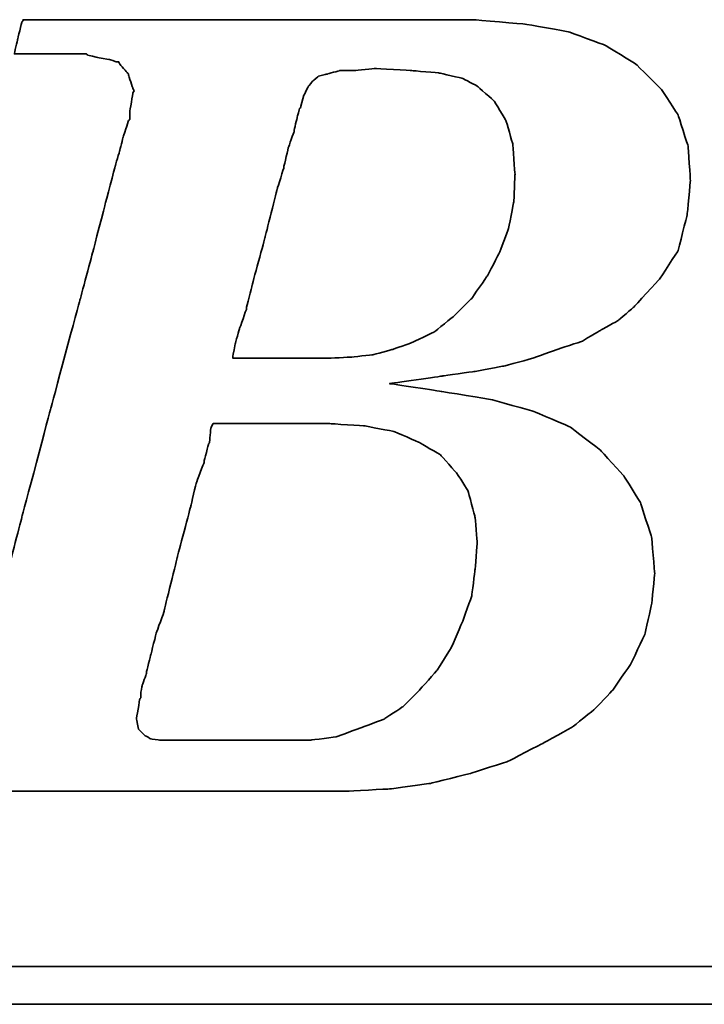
# Model space of a CAD drawing. Header units: millimetres. Extents: x 23 to 524, y 152 to 321.
# Tile 35 of 57: x 387.67 to 393.15, y 194.89 to 202.77. Entities that reach past the tile are written whole.
import ezdxf

# ---------------------------------------------------------------- set-up
doc = ezdxf.new("R2010")
doc.units = ezdxf.units.MM
doc.header["$LTSCALE"] = 0.15
doc.layers.add('DIM', color=4, linetype='CONTINUOUS')
doc.layers.add('layer 1', color=7, linetype='CONTINUOUS')

# ---------------------------------------------------------------- blocks, each defined once
blk = doc.blocks.new('TBI MOTION logo(完整正式版)')
at = {"layer": 'layer 1', "color": 22, "lineweight": 35}
for points, knots in [([(-64.65375, -6.86375), (-64.65375, -6.86375), (-64.84375, -7.29625), (-64.84375, -7.29625), (-64.84375, -7.29625), (-64.84375, -7.29625), (-64.86875, -7.34375), (-64.86875, -7.34375), (-64.86875, -7.34375), (-64.86875, -7.34375), (-64.86875, -7.36875), (-64.86875, -7.36875), (-64.86875, -7.36875), (-64.86875, -7.36875), (-65.15375, -7.65375), (-65.15375, -7.65375), (-65.15375, -7.65375), (-65.15375, -7.65375), (-65.17875, -7.65375), (-65.17875, -7.65375), (-65.17875, -7.65375), (-65.17875, -7.65375), (-65.20375, -7.67875), (-65.20375, -7.67875), (-65.20375, -7.67875), (-65.20375, -7.67875), (-65.58875, -7.87125), (-65.58875, -7.87125), (-65.58875, -7.87125), (-65.58875, -7.87125), (-65.63375, -7.87125), (-65.63375, -7.87125), (-65.63375, -7.87125), (-65.63375, -7.87125), (-65.65875, -7.89375), (-65.65875, -7.89375), (-65.65875, -7.89375), (-65.65875, -7.89375), (-66.09375, -7.94375), (-66.09375, -7.94375), (-66.09375, -7.94375), (-66.09375, -7.94375), (-66.11375, -7.94375), (-66.11375, -7.94375), (-66.11375, -7.94375), (-66.11375, -7.94375), (-66.16375, -7.94375), (-66.16375, -7.94375), (-66.16375, -7.94375), (-66.16375, -7.94375), (-66.30875, -7.94375), (-66.30875, -7.94375), (-66.30875, -7.94375), (-66.30875, -7.94375), (-66.69375, -7.94375), (-66.69375, -7.94375), (-66.69375, -7.94375), (-66.69375, -7.94375), (-67.07375, -7.94375), (-67.07375, -7.94375), (-67.07375, -7.94375), (-67.07375, -7.94375), (-67.12375, -7.94375), (-67.12375, -7.94375), (-67.12375, -7.94375), (-67.12375, -7.94375), (-67.12375, -7.96625), (-67.12375, -7.96625), (-67.12375, -7.96625), (-67.12375, -7.96625), (-67.14875, -7.99125), (-67.14875, -7.99125), (-67.14875, -7.99125), (-67.14875, -7.99125), (-67.24375, -8.34875), (-67.24375, -8.34875), (-67.24375, -8.34875), (-67.24375, -8.34875), (-67.31375, -8.68625), (-67.31375, -8.68625), (-67.31375, -8.68625), (-67.31375, -8.68625), (-67.26875, -8.68625), (-67.26875, -8.68625), (-67.26875, -8.68625), (-67.26875, -8.68625), (-67.07375, -8.68625), (-67.07375, -8.68625), (-67.07375, -8.68625), (-67.07375, -8.68625), (-66.54875, -8.68625), (-66.54875, -8.68625), (-66.54875, -8.68625), (-66.54875, -8.68625), (-65.82625, -8.68625), (-65.82625, -8.68625), (-65.82625, -8.68625), (-65.82625, -8.68625), (-65.01375, -8.68625), (-65.01375, -8.68625), (-65.01375, -8.68625), (-65.01375, -8.68625), (-64.05375, -8.68625), (-64.05375, -8.68625), (-64.05375, -8.68625), (-64.05375, -8.68625), (-62.08375, -8.68625), (-62.08375, -8.68625), (-62.08375, -8.68625), (-62.08375, -8.68625), (-60.06875, -8.68625), (-60.06875, -8.68625), (-60.06875, -8.68625), (-60.06875, -8.68625), (-59.10875, -8.68625), (-59.10875, -8.68625), (-59.10875, -8.68625), (-59.10875, -8.68625), (-58.29375, -8.68625), (-58.29375, -8.68625), (-58.29375, -8.68625), (-58.29375, -8.68625), (-57.57375, -8.68625), (-57.57375, -8.68625), (-57.57375, -8.68625), (-57.57375, -8.68625), (-57.04875, -8.68625), (-57.04875, -8.68625), (-57.04875, -8.68625), (-57.04875, -8.68625), (-56.85375, -8.68625), (-56.85375, -8.68625), (-56.85375, -8.68625), (-56.85375, -8.68625), (-56.70875, -8.68625), (-56.70875, -8.68625), (-56.70875, -8.68625), (-56.70875, -8.68625), (-56.61375, -8.68625), (-56.61375, -8.68625), (-56.61375, -8.68625), (-56.61375, -8.68625), (-56.56875, -8.68625), (-56.56875, -8.68625), (-56.56875, -8.68625), (-56.56875, -8.68625), (-55.65375, -8.63875), (-55.65375, -8.63875), (-55.65375, -8.63875), (-55.65375, -8.63875), (-54.76875, -8.51875), (-54.76875, -8.51875), (-54.76875, -8.51875), (-54.76875, -8.51875), (-53.90375, -8.30375), (-53.90375, -8.30375), (-53.90375, -8.30375), (-53.90375, -8.30375), (-53.08875, -8.03875), (-53.08875, -8.03875), (-53.08875, -8.03875), (-53.08875, -8.03875), (-52.34375, -7.65375), (-52.34375, -7.65375), (-52.34375, -7.65375), (-52.34375, -7.65375), (-51.69875, -7.29625), (-51.69875, -7.29625), (-51.69875, -7.29625), (-51.69875, -7.29625), (-51.21875, -6.91125), (-51.21875, -6.91125), (-51.21875, -6.91125), (-51.21875, -6.91125), (-50.83375, -6.50375), (-50.83375, -6.50375), (-50.83375, -6.50375), (-50.83375, -6.50375), (-50.44875, -5.94875), (-50.44875, -5.94875), (-50.44875, -5.94875), (-50.44875, -5.94875), (-50.13875, -5.30375), (-50.13875, -5.30375), (-50.13875, -5.30375), (-50.13875, -5.30375), (-49.99375, -4.65375), (-49.99375, -4.65375), (-49.99375, -4.65375), (-49.99375, -4.65375), (-49.92375, -3.98375), (-49.92375, -3.98375), (-49.92375, -3.98375), (-49.92375, -3.98375), (-49.99375, -3.19374), (-49.99375, -3.19374), (-49.99375, -3.19374), (-49.99375, -3.19374), (-50.23374, -2.44874), (-50.23374, -2.44874), (-50.23374, -2.44874), (-50.23374, -2.44874), (-50.59375, -1.87374), (-50.59375, -1.87374), (-50.59375, -1.87374), (-50.59375, -1.87374), (-51.09875, -1.31874), (-51.09875, -1.31874), (-51.09875, -1.31874), (-51.09875, -1.31874), (-51.74375, -0.81875), (-51.74375, -0.81875), (-51.74375, -0.81875), (-51.74375, -0.81875), (-52.53875, -0.48125), (-52.53875, -0.48125), (-52.53875, -0.48125), (-52.53875, -0.48125), (-53.47375, -0.21875), (-53.47375, -0.21875), (-53.47375, -0.21875), (-53.47375, -0.21875), (-54.52875, -0.04874), (-54.52875, -0.04874), (-54.52875, -0.04874), (-54.52875, -0.04874), (-55.65375, 0.12125), (-55.65375, 0.12125), (-55.65375, 0.12125), (-55.65375, 0.12125), (-54.50375, 0.28624), (-54.50375, 0.28624), (-54.50375, 0.28624), (-54.50375, 0.28624), (-53.83375, 0.38124), (-53.83375, 0.38124), (-53.83375, 0.38124), (-53.83375, 0.38124), (-53.18375, 0.50125), (-53.18375, 0.50125), (-53.18375, 0.50125), (-53.18375, 0.50125), (-52.55875, 0.66874), (-52.55875, 0.66874), (-52.55875, 0.66874), (-52.55875, 0.66874), (-52.03375, 0.86124), (-52.03375, 0.86124), (-52.03375, 0.86124), (-52.03375, 0.86124), (-51.50374, 1.03124), (-51.50374, 1.03124), (-51.50374, 1.03124), (-51.50374, 1.03124), (-51.09875, 1.27125), (-51.09875, 1.27125), (-51.09875, 1.27125), (-51.09875, 1.27125), (-50.71375, 1.48624), (-50.71375, 1.48624), (-50.71375, 1.48624), (-50.71375, 1.48624), (-50.37625, 1.77625), (-50.37625, 1.77625), (-50.37625, 1.77625), (-50.37625, 1.77625), (-49.82375, 2.37625), (-49.82375, 2.37625), (-49.82375, 2.37625), (-49.82375, 2.37625), (-49.41875, 2.99625), (-49.41875, 2.99625), (-49.41875, 2.99625), (-49.41875, 2.99625), (-49.22375, 3.76625), (-49.22375, 3.76625), (-49.22375, 3.76625), (-49.22375, 3.76625), (-49.15375, 4.50874), (-49.15375, 4.50874), (-49.15375, 4.50874), (-49.15375, 4.50874), (-49.20375, 5.25125), (-49.20375, 5.25125), (-49.20375, 5.25125), (-49.20375, 5.25125), (-49.41875, 5.92625), (-49.41875, 5.92625), (-49.41875, 5.92625), (-49.41875, 5.92625), (-49.77875, 6.47625), (-49.77875, 6.47625), (-49.77875, 6.47625), (-49.77875, 6.47625), (-50.33125, 7.02624), (-50.33125, 7.02624), (-50.33125, 7.02624), (-50.33125, 7.02624), (-51.00125, 7.43625), (-51.00125, 7.43625), (-51.00125, 7.43625), (-51.00125, 7.43625), (-51.79375, 7.72625), (-51.79375, 7.72625), (-51.79375, 7.72625), (-51.79375, 7.72625), (-52.72875, 7.89124), (-52.72875, 7.89124), (-52.72875, 7.89124), (-52.72875, 7.89124), (-53.83375, 7.98625), (-53.83375, 7.98625), (-53.83375, 7.98625), (-53.83375, 7.98625), (-53.92875, 7.98625), (-53.92875, 7.98625), (-53.92875, 7.98625), (-53.92875, 7.98625), (-54.26375, 7.98625), (-54.26375, 7.98625), (-54.26375, 7.98625), (-54.26375, 7.98625), (-54.74375, 7.98625), (-54.74375, 7.98625), (-54.74375, 7.98625), (-54.74375, 7.98625), (-55.36875, 7.98625), (-55.36875, 7.98625), (-55.36875, 7.98625), (-55.36875, 7.98625), (-56.13375, 7.98625), (-56.13375, 7.98625), (-56.13375, 7.98625), (-56.13375, 7.98625), (-56.94875, 7.98625), (-56.94875, 7.98625), (-56.94875, 7.98625), (-56.94875, 7.98625), (-58.77625, 7.98625), (-58.77625, 7.98625), (-58.77625, 7.98625), (-58.77625, 7.98625), (-60.59875, 7.98625), (-60.59875, 7.98625), (-60.59875, 7.98625), (-60.59875, 7.98625), (-61.41375, 7.98625), (-61.41375, 7.98625), (-61.41375, 7.98625), (-61.41375, 7.98625), (-62.17875, 7.98625), (-62.17875, 7.98625), (-62.17875, 7.98625), (-62.17875, 7.98625), (-62.80375, 7.98625), (-62.80375, 7.98625), (-62.80375, 7.98625), (-62.80375, 7.98625), (-63.30625, 7.98625), (-63.30625, 7.98625), (-63.30625, 7.98625), (-63.30625, 7.98625), (-63.57375, 7.98625), (-63.57375, 7.98625), (-63.57375, 7.98625), (-63.57375, 7.98625), (-63.57375, 7.96375), (-63.57375, 7.96375), (-63.57375, 7.96375), (-63.57375, 7.96375), (-63.59875, 7.94125), (-63.59875, 7.94125), (-63.59875, 7.94125), (-63.59875, 7.94125), (-63.69375, 7.55625), (-63.69375, 7.55625), (-63.69375, 7.55625), (-63.69375, 7.55625), (-63.76375, 7.24624), (-63.76375, 7.24624), (-63.76375, 7.24624), (-63.76375, 7.24624), (-63.23875, 7.24624), (-63.23875, 7.24624), (-63.23875, 7.24624), (-63.23875, 7.24624), (-62.75875, 7.24624), (-62.75875, 7.24624), (-62.75875, 7.24624), (-62.75875, 7.24624), (-62.61125, 7.24624), (-62.61125, 7.24624), (-62.61125, 7.24624), (-62.61125, 7.24624), (-62.56625, 7.24624), (-62.56625, 7.24624), (-62.56625, 7.24624), (-62.56625, 7.24624), (-62.22875, 7.24624), (-62.22875, 7.24624), (-62.22875, 7.24624), (-62.22875, 7.24624), (-62.20375, 7.24624), (-62.20375, 7.24624), (-62.20375, 7.24624), (-62.20375, 7.24624), (-62.17875, 7.21875), (-62.17875, 7.21875), (-62.17875, 7.21875), (-62.17875, 7.21875), (-61.96375, 7.17125), (-61.96375, 7.17125), (-61.96375, 7.17125), (-61.96375, 7.17125), (-61.72375, 7.12624), (-61.72375, 7.12624), (-61.72375, 7.12624), (-61.72375, 7.12624), (-61.70375, 7.12624), (-61.70375, 7.12624), (-61.70375, 7.12624), (-61.70375, 7.12624), (-61.55875, 7.07624), (-61.55875, 7.07624), (-61.55875, 7.07624), (-61.55875, 7.07624), (-61.50875, 7.07624), (-61.50875, 7.07624), (-61.50875, 7.07624), (-61.50875, 7.07624), (-61.48375, 7.02624), (-61.48375, 7.02624), (-61.48375, 7.02624), (-61.48375, 7.02624), (-61.31875, 6.83375), (-61.31875, 6.83375), (-61.31875, 6.83375), (-61.31875, 6.83375), (-61.29375, 6.81125), (-61.29375, 6.81125), (-61.29375, 6.81125), (-61.29375, 6.81125), (-61.29375, 6.78625), (-61.29375, 6.78625), (-61.29375, 6.78625), (-61.29375, 6.78625), (-61.19875, 6.50124), (-61.19875, 6.50124), (-61.19875, 6.50124), (-61.19875, 6.50124), (-61.17375, 6.45124), (-61.17375, 6.45124), (-61.17375, 6.45124), (-61.17375, 6.45124), (-61.19875, 6.40625), (-61.19875, 6.40625), (-61.19875, 6.40625), (-61.19875, 6.40625), (-61.26875, 5.99624), (-61.26875, 5.99624), (-61.26875, 5.99624), (-61.26875, 5.99624), (-61.26875, 5.85125), (-61.26875, 5.85125), (-61.26875, 5.85125), (-61.26875, 5.85125), (-61.26875, 5.82625), (-61.26875, 5.82625), (-61.26875, 5.82625), (-61.26875, 5.82625), (-61.29375, 5.80625), (-61.29375, 5.80625), (-61.29375, 5.80625), (-61.29375, 5.80625), (-61.34125, 5.66125), (-61.34125, 5.66125), (-61.34125, 5.66125), (-61.34125, 5.66125), (-61.41375, 5.44625), (-61.41375, 5.44625), (-61.41375, 5.44625), (-61.41375, 5.44625), (-61.48375, 5.15625), (-61.48375, 5.15625), (-61.48375, 5.15625), (-61.48375, 5.15625), (-61.58375, 4.82124), (-61.58375, 4.82124), (-61.58375, 4.82124), (-61.58375, 4.82124), (-61.79875, 4.00375), (-61.79875, 4.00375), (-61.79875, 4.00375), (-61.79875, 4.00375), (-62.05875, 2.99625), (-62.05875, 2.99625), (-62.05875, 2.99625), (-62.05875, 2.99625), (-62.34875, 1.91625), (-62.34875, 1.91625), (-62.34875, 1.91625), (-62.34875, 1.91625), (-62.97375, -0.41124), (-62.97375, -0.41124), (-62.97375, -0.41124), (-62.97375, -0.41124), (-63.59875, -2.75875), (-63.59875, -2.75875), (-63.59875, -2.75875), (-63.59875, -2.75875), (-63.88375, -3.86374), (-63.88375, -3.86374), (-63.88375, -3.86374), (-63.88375, -3.86374), (-64.14875, -4.82374), (-64.14875, -4.82374), (-64.14875, -4.82374), (-64.14875, -4.82374), (-64.36375, -5.64125), (-64.36375, -5.64125), (-64.36375, -5.64125), (-64.36375, -5.64125), (-64.43625, -5.97625), (-64.43625, -5.97625), (-64.43625, -5.97625), (-64.43625, -5.97625), (-64.50875, -6.28625), (-64.50875, -6.28625), (-64.50875, -6.28625), (-64.50875, -6.28625), (-64.50875, -6.30875), (-64.50875, -6.30875), (-64.50875, -6.30875), (-64.50875, -6.30875), (-64.57875, -6.50375), (-64.57875, -6.50375), (-64.57875, -6.50375), (-64.57875, -6.50375), (-64.62875, -6.69625), (-64.62875, -6.69625), (-64.62875, -6.69625), (-64.62875, -6.69625), (-64.62875, -6.76875), (-64.62875, -6.76875), (-64.62875, -6.76875), (-64.62875, -6.76875), (-64.62875, -6.81375), (-64.62875, -6.81375), (-64.62875, -6.81375), (-64.62875, -6.81375), (-64.62875, -6.83875), (-64.62875, -6.83875), (-64.62875, -6.83875), (-64.62875, -6.83875), (-64.65375, -6.86375), (-64.65375, -6.86375)], [0, 0, 0, 0, 0.00719424, 0.00719424, 0.00719424, 0.00719425, 0.01438849, 0.01438849, 0.01438849, 0.0143885, 0.02158273, 0.02158273, 0.02158273, 0.02158274, 0.02877698, 0.02877698, 0.02877698, 0.02877699, 0.03597122, 0.03597122, 0.03597122, 0.03597123, 0.04316547, 0.04316547, 0.04316547, 0.04316548, 0.05035971, 0.05035971, 0.05035971, 0.05035972, 0.05755396, 0.05755396, 0.05755396, 0.05755397, 0.0647482, 0.0647482, 0.0647482, 0.06474821, 0.07194245, 0.07194245, 0.07194245, 0.07194246, 0.07913669, 0.07913669, 0.07913669, 0.0791367, 0.08633094, 0.08633094, 0.08633094, 0.08633095, 0.09352518, 0.09352518, 0.09352518, 0.09352519, 0.10071942, 0.10071942, 0.10071942, 0.10071943, 0.10791367, 0.10791367, 0.10791367, 0.10791368, 0.11510791, 0.11510791, 0.11510791, 0.11510792, 0.12230216, 0.12230216, 0.12230216, 0.12230217, 0.1294964, 0.1294964, 0.1294964, 0.12949641, 0.13669065, 0.13669065, 0.13669065, 0.13669066, 0.14388489, 0.14388489, 0.14388489, 0.1438849, 0.15107914, 0.15107914, 0.15107914, 0.15107915, 0.15827338, 0.15827338, 0.15827338, 0.15827339, 0.16546763, 0.16546763, 0.16546763, 0.16546764, 0.17266187, 0.17266187, 0.17266187, 0.17266188, 0.17985612, 0.17985612, 0.17985612, 0.17985613, 0.18705036, 0.18705036, 0.18705036, 0.18705037, 0.1942446, 0.1942446, 0.1942446, 0.19424461, 0.20143885, 0.20143885, 0.20143885, 0.20143886, 0.20863309, 0.20863309, 0.20863309, 0.2086331, 0.21582734, 0.21582734, 0.21582734, 0.21582735, 0.22302158, 0.22302158, 0.22302158, 0.22302159, 0.23021583, 0.23021583, 0.23021583, 0.23021584, 0.23741007, 0.23741007, 0.23741007, 0.23741008, 0.24460432, 0.24460432, 0.24460432, 0.24460433, 0.25179856, 0.25179856, 0.25179856, 0.25179857, 0.25899281, 0.25899281, 0.25899281, 0.25899282, 0.26618705, 0.26618705, 0.26618705, 0.26618706, 0.27338129, 0.27338129, 0.27338129, 0.2733813, 0.28057554, 0.28057554, 0.28057554, 0.28057555, 0.28776978, 0.28776978, 0.28776978, 0.28776979, 0.29496403, 0.29496403, 0.29496403, 0.29496404, 0.30215827, 0.30215827, 0.30215827, 0.30215828, 0.30935252, 0.30935252, 0.30935252, 0.30935253, 0.31654676, 0.31654676, 0.31654676, 0.31654677, 0.32374101, 0.32374101, 0.32374101, 0.32374102, 0.33093525, 0.33093525, 0.33093525, 0.33093526, 0.3381295, 0.3381295, 0.3381295, 0.33812951, 0.34532374, 0.34532374, 0.34532374, 0.34532375, 0.35251799, 0.35251799, 0.35251799, 0.352518, 0.35971223, 0.35971223, 0.35971223, 0.35971224, 0.36690647, 0.36690647, 0.36690647, 0.36690648, 0.37410072, 0.37410072, 0.37410072, 0.37410073, 0.38129496, 0.38129496, 0.38129496, 0.38129497, 0.38848921, 0.38848921, 0.38848921, 0.38848922, 0.39568345, 0.39568345, 0.39568345, 0.39568346, 0.4028777, 0.4028777, 0.4028777, 0.40287771, 0.41007194, 0.41007194, 0.41007194, 0.41007195, 0.41726619, 0.41726619, 0.41726619, 0.4172662, 0.42446043, 0.42446043, 0.42446043, 0.42446044, 0.43165468, 0.43165468, 0.43165468, 0.43165469, 0.43884892, 0.43884892, 0.43884892, 0.43884893, 0.44604317, 0.44604317, 0.44604317, 0.44604318, 0.45323741, 0.45323741, 0.45323741, 0.45323742, 0.46043165, 0.46043165, 0.46043165, 0.46043166, 0.4676259, 0.4676259, 0.4676259, 0.46762591, 0.47482014, 0.47482014, 0.47482014, 0.47482015, 0.48201439, 0.48201439, 0.48201439, 0.4820144, 0.48920863, 0.48920863, 0.48920863, 0.48920864, 0.49640288, 0.49640288, 0.49640288, 0.49640289, 0.50359712, 0.50359712, 0.50359712, 0.50359713, 0.51079137, 0.51079137, 0.51079137, 0.51079138, 0.51798561, 0.51798561, 0.51798561, 0.51798562, 0.52517986, 0.52517986, 0.52517986, 0.52517987, 0.5323741, 0.5323741, 0.5323741, 0.53237411, 0.53956835, 0.53956835, 0.53956835, 0.53956836, 0.54676259, 0.54676259, 0.54676259, 0.5467626, 0.55395683, 0.55395683, 0.55395683, 0.55395684, 0.56115108, 0.56115108, 0.56115108, 0.56115109, 0.56834532, 0.56834532, 0.56834532, 0.56834533, 0.57553957, 0.57553957, 0.57553957, 0.57553958, 0.58273381, 0.58273381, 0.58273381, 0.58273382, 0.58992806, 0.58992806, 0.58992806, 0.58992807, 0.5971223, 0.5971223, 0.5971223, 0.59712231, 0.60431655, 0.60431655, 0.60431655, 0.60431656, 0.61151079, 0.61151079, 0.61151079, 0.6115108, 0.61870504, 0.61870504, 0.61870504, 0.61870505, 0.62589928, 0.62589928, 0.62589928, 0.62589929, 0.63309353, 0.63309353, 0.63309353, 0.63309354, 0.64028777, 0.64028777, 0.64028777, 0.64028778, 0.64748201, 0.64748201, 0.64748201, 0.64748202, 0.65467626, 0.65467626, 0.65467626, 0.65467627, 0.6618705, 0.6618705, 0.6618705, 0.66187051, 0.66906475, 0.66906475, 0.66906475, 0.66906476, 0.67625899, 0.67625899, 0.67625899, 0.676259, 0.68345324, 0.68345324, 0.68345324, 0.68345325, 0.69064748, 0.69064748, 0.69064748, 0.69064749, 0.69784173, 0.69784173, 0.69784173, 0.69784174, 0.70503597, 0.70503597, 0.70503597, 0.70503598, 0.71223022, 0.71223022, 0.71223022, 0.71223023, 0.71942446, 0.71942446, 0.71942446, 0.71942447, 0.72661871, 0.72661871, 0.72661871, 0.72661872, 0.73381295, 0.73381295, 0.73381295, 0.73381296, 0.74100719, 0.74100719, 0.74100719, 0.7410072, 0.74820144, 0.74820144, 0.74820144, 0.74820145, 0.75539568, 0.75539568, 0.75539568, 0.75539569, 0.76258993, 0.76258993, 0.76258993, 0.76258994, 0.76978417, 0.76978417, 0.76978417, 0.76978418, 0.77697842, 0.77697842, 0.77697842, 0.77697843, 0.78417266, 0.78417266, 0.78417266, 0.78417267, 0.79136691, 0.79136691, 0.79136691, 0.79136692, 0.79856115, 0.79856115, 0.79856115, 0.79856116, 0.8057554, 0.8057554, 0.8057554, 0.80575541, 0.81294964, 0.81294964, 0.81294964, 0.81294965, 0.82014388, 0.82014388, 0.82014388, 0.82014389, 0.82733813, 0.82733813, 0.82733813, 0.82733814, 0.83453237, 0.83453237, 0.83453237, 0.83453238, 0.84172662, 0.84172662, 0.84172662, 0.84172663, 0.84892086, 0.84892086, 0.84892086, 0.84892087, 0.85611511, 0.85611511, 0.85611511, 0.85611512, 0.86330935, 0.86330935, 0.86330935, 0.86330936, 0.8705036, 0.8705036, 0.8705036, 0.87050361, 0.87769784, 0.87769784, 0.87769784, 0.87769785, 0.88489209, 0.88489209, 0.88489209, 0.8848921, 0.89208633, 0.89208633, 0.89208633, 0.89208634, 0.89928058, 0.89928058, 0.89928058, 0.89928059, 0.90647482, 0.90647482, 0.90647482, 0.90647483, 0.91366906, 0.91366906, 0.91366906, 0.91366907, 0.92086331, 0.92086331, 0.92086331, 0.92086332, 0.92805755, 0.92805755, 0.92805755, 0.92805756, 0.9352518, 0.9352518, 0.9352518, 0.93525181, 0.94244604, 0.94244604, 0.94244604, 0.94244605, 0.94964029, 0.94964029, 0.94964029, 0.9496403, 0.95683453, 0.95683453, 0.95683453, 0.95683454, 0.96402878, 0.96402878, 0.96402878, 0.96402879, 0.97122302, 0.97122302, 0.97122302, 0.97122303, 0.97841727, 0.97841727, 0.97841727, 0.97841728, 0.98561151, 0.98561151, 0.98561151, 0.98561152, 0.99280576, 0.99280576, 0.99280576, 0.99280577, 1, 1, 1, 1]), ([(-57.50375, 6.35625), (-57.50375, 6.35625), (-57.57375, 6.11625), (-57.57375, 6.11625), (-57.57375, 6.11625), (-57.57375, 6.11625), (-57.57375, 6.09125), (-57.57375, 6.09125), (-57.57375, 6.09125), (-57.57375, 6.09125), (-57.59875, 6.06625), (-57.59875, 6.06625), (-57.59875, 6.06625), (-57.59875, 6.06625), (-57.64875, 5.87625), (-57.64875, 5.87625), (-57.64875, 5.87625), (-57.64875, 5.87625), (-57.71875, 5.58875), (-57.71875, 5.58875), (-57.71875, 5.58875), (-57.71875, 5.58875), (-57.71875, 5.56625), (-57.71875, 5.56625), (-57.71875, 5.56625), (-57.71875, 5.56625), (-57.83875, 5.23125), (-57.83875, 5.23125), (-57.83875, 5.23125), (-57.83875, 5.23125), (-57.93625, 4.82124), (-57.93625, 4.82124), (-57.93625, 4.82124), (-57.93625, 4.82124), (-57.93625, 4.79624), (-57.93625, 4.79624), (-57.93625, 4.79624), (-57.93625, 4.79624), (-58.07875, 4.34125), (-58.07875, 4.34125), (-58.07875, 4.34125), (-58.07875, 4.34125), (-58.34375, 3.28625), (-58.34375, 3.28625), (-58.34375, 3.28625), (-58.34375, 3.28625), (-58.62875, 2.23124), (-58.62875, 2.23124), (-58.62875, 2.23124), (-58.62875, 2.23124), (-58.74875, 1.75125), (-58.74875, 1.75125), (-58.74875, 1.75125), (-58.74875, 1.75125), (-58.74875, 1.72625), (-58.74875, 1.72625), (-58.74875, 1.72625), (-58.74875, 1.72625), (-58.89375, 1.31625), (-58.89375, 1.31625), (-58.89375, 1.31625), (-58.89375, 1.31625), (-58.98875, 0.98124), (-58.98875, 0.98124), (-58.98875, 0.98124), (-58.98875, 0.98124), (-59.03875, 0.71625), (-59.03875, 0.71625), (-59.03875, 0.71625), (-59.03875, 0.71625), (-59.03875, 0.66874), (-59.03875, 0.66874), (-59.03875, 0.66874), (-59.03875, 0.66874), (-58.91875, 0.66874), (-58.91875, 0.66874), (-58.91875, 0.66874), (-58.91875, 0.66874), (-58.53375, 0.66874), (-58.53375, 0.66874), (-58.53375, 0.66874), (-58.53375, 0.66874), (-58.10375, 0.66874), (-58.10375, 0.66874), (-58.10375, 0.66874), (-58.10375, 0.66874), (-57.66875, 0.66874), (-57.66875, 0.66874), (-57.66875, 0.66874), (-57.66875, 0.66874), (-57.33375, 0.66874), (-57.33375, 0.66874), (-57.33375, 0.66874), (-57.33375, 0.66874), (-57.09375, 0.66874), (-57.09375, 0.66874), (-57.09375, 0.66874), (-57.09375, 0.66874), (-56.99875, 0.66874), (-56.99875, 0.66874), (-56.99875, 0.66874), (-56.99875, 0.66874), (-56.49375, 0.69374), (-56.49375, 0.69374), (-56.49375, 0.69374), (-56.49375, 0.69374), (-56.01375, 0.74374), (-56.01375, 0.74374), (-56.01375, 0.74374), (-56.01375, 0.74374), (-55.58375, 0.86124), (-55.58375, 0.86124), (-55.58375, 0.86124), (-55.58375, 0.86124), (-55.17375, 1.00624), (-55.17375, 1.00624), (-55.17375, 1.00624), (-55.17375, 1.00624), (-54.67375, 1.24625), (-54.67375, 1.24625), (-54.67375, 1.24625), (-54.67375, 1.24625), (-54.26375, 1.58124), (-54.26375, 1.58124), (-54.26375, 1.58124), (-54.26375, 1.58124), (-53.87875, 1.96374), (-53.87875, 1.96374), (-53.87875, 1.96374), (-53.87875, 1.96374), (-53.54375, 2.44625), (-53.54375, 2.44625), (-53.54375, 2.44625), (-53.54375, 2.44625), (-53.27875, 2.95125), (-53.27875, 2.95125), (-53.27875, 2.95125), (-53.27875, 2.95125), (-53.08875, 3.45124), (-53.08875, 3.45124), (-53.08875, 3.45124), (-53.08875, 3.45124), (-52.96875, 4.05124), (-52.96875, 4.05124), (-52.96875, 4.05124), (-52.96875, 4.05124), (-52.94375, 4.65125), (-52.94375, 4.65125), (-52.94375, 4.65125), (-52.94375, 4.65125), (-52.99375, 5.30125), (-52.99375, 5.30125), (-52.99375, 5.30125), (-52.99375, 5.30125), (-53.13875, 5.80625), (-53.13875, 5.80625), (-53.13875, 5.80625), (-53.13875, 5.80625), (-53.39875, 6.23625), (-53.39875, 6.23625), (-53.39875, 6.23625), (-53.39875, 6.23625), (-53.75875, 6.54875), (-53.75875, 6.54875), (-53.75875, 6.54875), (-53.75875, 6.54875), (-54.07375, 6.71625), (-54.07375, 6.71625), (-54.07375, 6.71625), (-54.07375, 6.71625), (-54.57375, 6.83375), (-54.57375, 6.83375), (-54.57375, 6.83375), (-54.57375, 6.83375), (-55.17375, 6.88625), (-55.17375, 6.88625), (-55.17375, 6.88625), (-55.17375, 6.88625), (-55.96875, 6.93125), (-55.96875, 6.93125), (-55.96875, 6.93125), (-55.96875, 6.93125), (-56.39875, 6.88625), (-56.39875, 6.88625), (-56.39875, 6.88625), (-56.39875, 6.88625), (-56.42125, 6.88625), (-56.42125, 6.88625), (-56.42125, 6.88625), (-56.42125, 6.88625), (-56.73375, 6.88625), (-56.73375, 6.88625), (-56.73375, 6.88625), (-56.73375, 6.88625), (-56.99875, 6.81125), (-56.99875, 6.81125), (-56.99875, 6.81125), (-56.99875, 6.81125), (-57.02375, 6.81125), (-57.02375, 6.81125), (-57.02375, 6.81125), (-57.02375, 6.81125), (-57.18875, 6.76625), (-57.18875, 6.76625), (-57.18875, 6.76625), (-57.18875, 6.76625), (-57.30875, 6.66625), (-57.30875, 6.66625), (-57.30875, 6.66625), (-57.30875, 6.66625), (-57.40875, 6.54875), (-57.40875, 6.54875), (-57.40875, 6.54875), (-57.40875, 6.54875), (-57.50375, 6.35625), (-57.50375, 6.35625)], [0, 0, 0, 0, 0.01851852, 0.01851852, 0.01851852, 0.01851853, 0.03703704, 0.03703704, 0.03703704, 0.03703705, 0.05555556, 0.05555556, 0.05555556, 0.05555557, 0.07407407, 0.07407407, 0.07407407, 0.07407408, 0.09259259, 0.09259259, 0.09259259, 0.0925926, 0.11111111, 0.11111111, 0.11111111, 0.11111112, 0.12962963, 0.12962963, 0.12962963, 0.12962964, 0.14814815, 0.14814815, 0.14814815, 0.14814816, 0.16666667, 0.16666667, 0.16666667, 0.16666668, 0.18518519, 0.18518519, 0.18518519, 0.1851852, 0.2037037, 0.2037037, 0.2037037, 0.20370371, 0.22222222, 0.22222222, 0.22222222, 0.22222223, 0.24074074, 0.24074074, 0.24074074, 0.24074075, 0.25925926, 0.25925926, 0.25925926, 0.25925927, 0.27777778, 0.27777778, 0.27777778, 0.27777779, 0.2962963, 0.2962963, 0.2962963, 0.29629631, 0.31481481, 0.31481481, 0.31481481, 0.31481482, 0.33333333, 0.33333333, 0.33333333, 0.33333334, 0.35185185, 0.35185185, 0.35185185, 0.35185186, 0.37037037, 0.37037037, 0.37037037, 0.37037038, 0.38888889, 0.38888889, 0.38888889, 0.3888889, 0.40740741, 0.40740741, 0.40740741, 0.40740742, 0.42592593, 0.42592593, 0.42592593, 0.42592594, 0.44444444, 0.44444444, 0.44444444, 0.44444445, 0.46296296, 0.46296296, 0.46296296, 0.46296297, 0.48148148, 0.48148148, 0.48148148, 0.48148149, 0.5, 0.5, 0.5, 0.50000001, 0.51851852, 0.51851852, 0.51851852, 0.51851853, 0.53703704, 0.53703704, 0.53703704, 0.53703705, 0.55555556, 0.55555556, 0.55555556, 0.55555557, 0.57407407, 0.57407407, 0.57407407, 0.57407408, 0.59259259, 0.59259259, 0.59259259, 0.5925926, 0.61111111, 0.61111111, 0.61111111, 0.61111112, 0.62962963, 0.62962963, 0.62962963, 0.62962964, 0.64814815, 0.64814815, 0.64814815, 0.64814816, 0.66666667, 0.66666667, 0.66666667, 0.66666668, 0.68518519, 0.68518519, 0.68518519, 0.6851852, 0.7037037, 0.7037037, 0.7037037, 0.70370371, 0.72222222, 0.72222222, 0.72222222, 0.72222223, 0.74074074, 0.74074074, 0.74074074, 0.74074075, 0.75925926, 0.75925926, 0.75925926, 0.75925927, 0.77777778, 0.77777778, 0.77777778, 0.77777779, 0.7962963, 0.7962963, 0.7962963, 0.79629631, 0.81481481, 0.81481481, 0.81481481, 0.81481482, 0.83333333, 0.83333333, 0.83333333, 0.83333334, 0.85185185, 0.85185185, 0.85185185, 0.85185186, 0.87037037, 0.87037037, 0.87037037, 0.87037038, 0.88888889, 0.88888889, 0.88888889, 0.8888889, 0.90740741, 0.90740741, 0.90740741, 0.90740742, 0.92592593, 0.92592593, 0.92592593, 0.92592594, 0.94444444, 0.94444444, 0.94444444, 0.94444445, 0.96296296, 0.96296296, 0.96296296, 0.96296297, 0.98148148, 0.98148148, 0.98148148, 0.98148149, 1, 1, 1, 1]), ([(-61.03125, -6.57375), (-61.03125, -6.57375), (-61.03125, -6.67125), (-61.03125, -6.67125), (-61.03125, -6.67125), (-61.03125, -6.67125), (-61.05375, -6.69625), (-61.05375, -6.69625), (-61.05375, -6.69625), (-61.05375, -6.69625), (-61.12375, -7.12875), (-61.12375, -7.12875), (-61.12375, -7.12875), (-61.12375, -7.12875), (-61.07875, -7.34375), (-61.07875, -7.34375), (-61.07875, -7.34375), (-61.07875, -7.34375), (-60.93375, -7.48875), (-60.93375, -7.48875), (-60.93375, -7.48875), (-60.93375, -7.48875), (-60.81375, -7.55625), (-60.81375, -7.55625), (-60.81375, -7.55625), (-60.81375, -7.55625), (-60.62375, -7.58375), (-60.62375, -7.58375), (-60.62375, -7.58375), (-60.62375, -7.58375), (-60.30875, -7.58375), (-60.30875, -7.58375), (-60.30875, -7.58375), (-60.30875, -7.58375), (-59.97375, -7.58375), (-59.97375, -7.58375), (-59.97375, -7.58375), (-59.97375, -7.58375), (-59.87875, -7.58375), (-59.87875, -7.58375), (-59.87875, -7.58375), (-59.87875, -7.58375), (-59.63625, -7.58375), (-59.63625, -7.58375), (-59.63625, -7.58375), (-59.63625, -7.58375), (-58.96875, -7.58375), (-58.96875, -7.58375), (-58.96875, -7.58375), (-58.96875, -7.58375), (-58.29375, -7.58375), (-58.29375, -7.58375), (-58.29375, -7.58375), (-58.29375, -7.58375), (-58.05375, -7.58375), (-58.05375, -7.58375), (-58.05375, -7.58375), (-58.05375, -7.58375), (-57.98375, -7.58375), (-57.98375, -7.58375), (-57.98375, -7.58375), (-57.98375, -7.58375), (-57.35875, -7.58375), (-57.35875, -7.58375), (-57.35875, -7.58375), (-57.35875, -7.58375), (-56.78375, -7.50875), (-56.78375, -7.50875), (-56.78375, -7.50875), (-56.78375, -7.50875), (-56.27875, -7.31875), (-56.27875, -7.31875), (-56.27875, -7.31875), (-56.27875, -7.31875), (-55.77375, -7.12875), (-55.77375, -7.12875), (-55.77375, -7.12875), (-55.77375, -7.12875), (-55.36875, -6.86375), (-55.36875, -6.86375), (-55.36875, -6.86375), (-55.36875, -6.86375), (-55.00875, -6.50375), (-55.00875, -6.50375), (-55.00875, -6.50375), (-55.00875, -6.50375), (-54.62375, -6.06875), (-54.62375, -6.06875), (-54.62375, -6.06875), (-54.62375, -6.06875), (-54.31375, -5.56875), (-54.31375, -5.56875), (-54.31375, -5.56875), (-54.31375, -5.56875), (-54.07375, -5.01625), (-54.07375, -5.01625), (-54.07375, -5.01625), (-54.07375, -5.01625), (-53.87875, -4.46374), (-53.87875, -4.46374), (-53.87875, -4.46374), (-53.87875, -4.46374), (-53.80875, -3.91375), (-53.80875, -3.91375), (-53.80875, -3.91375), (-53.80875, -3.91375), (-53.75875, -3.31375), (-53.75875, -3.31375), (-53.75875, -3.31375), (-53.75875, -3.31375), (-53.80875, -2.75875), (-53.80875, -2.75875), (-53.80875, -2.75875), (-53.80875, -2.75875), (-53.95375, -2.20875), (-53.95375, -2.20875), (-53.95375, -2.20875), (-53.95375, -2.20875), (-54.19375, -1.82625), (-54.19375, -1.82625), (-54.19375, -1.82625), (-54.19375, -1.82625), (-54.55375, -1.41875), (-54.55375, -1.41875), (-54.55375, -1.41875), (-54.55375, -1.41875), (-55.00875, -1.15125), (-55.00875, -1.15125), (-55.00875, -1.15125), (-55.00875, -1.15125), (-55.56125, -0.91375), (-55.56125, -0.91375), (-55.56125, -0.91375), (-55.56125, -0.91375), (-56.18125, -0.79375), (-56.18125, -0.79375), (-56.18125, -0.79375), (-56.18125, -0.79375), (-56.94875, -0.74374), (-56.94875, -0.74374), (-56.94875, -0.74374), (-56.94875, -0.74374), (-56.99875, -0.74374), (-56.99875, -0.74374), (-56.99875, -0.74374), (-56.99875, -0.74374), (-57.09375, -0.74374), (-57.09375, -0.74374), (-57.09375, -0.74374), (-57.09375, -0.74374), (-57.38375, -0.74374), (-57.38375, -0.74374), (-57.38375, -0.74374), (-57.38375, -0.74374), (-57.76875, -0.74374), (-57.76875, -0.74374), (-57.76875, -0.74374), (-57.76875, -0.74374), (-58.24625, -0.74374), (-58.24625, -0.74374), (-58.24625, -0.74374), (-58.24625, -0.74374), (-58.72875, -0.74374), (-58.72875, -0.74374), (-58.72875, -0.74374), (-58.72875, -0.74374), (-59.20875, -0.74374), (-59.20875, -0.74374), (-59.20875, -0.74374), (-59.20875, -0.74374), (-59.46875, -0.74374), (-59.46875, -0.74374), (-59.46875, -0.74374), (-59.46875, -0.74374), (-59.51625, -0.83875), (-59.51625, -0.83875), (-59.51625, -0.83875), (-59.51625, -0.83875), (-59.54375, -1.15125), (-59.54375, -1.15125), (-59.54375, -1.15125), (-59.54375, -1.15125), (-59.56375, -1.17874), (-59.56375, -1.17874), (-59.56375, -1.17874), (-59.56375, -1.17874), (-59.66375, -1.55875), (-59.66375, -1.55875), (-59.66375, -1.55875), (-59.66375, -1.55875), (-59.66375, -1.58375), (-59.66375, -1.58375), (-59.66375, -1.58375), (-59.66375, -1.58375), (-59.82875, -2.01874), (-59.82875, -2.01874), (-59.82875, -2.01874), (-59.82875, -2.01874), (-59.94875, -2.52125), (-59.94875, -2.52125), (-59.94875, -2.52125), (-59.94875, -2.52125), (-60.23875, -3.62375), (-60.23875, -3.62375), (-60.23875, -3.62375), (-60.23875, -3.62375), (-60.52375, -4.77624), (-60.52375, -4.77624), (-60.52375, -4.77624), (-60.52375, -4.77624), (-60.52375, -4.79874), (-60.52375, -4.79874), (-60.52375, -4.79874), (-60.52375, -4.79874), (-60.69125, -5.25375), (-60.69125, -5.25375), (-60.69125, -5.25375), (-60.69125, -5.25375), (-60.81375, -5.73625), (-60.81375, -5.73625), (-60.81375, -5.73625), (-60.81375, -5.73625), (-60.90875, -6.11875), (-60.90875, -6.11875), (-60.90875, -6.11875), (-60.90875, -6.11875), (-60.90875, -6.14375), (-60.90875, -6.14375), (-60.90875, -6.14375), (-60.90875, -6.14375), (-61.00375, -6.40875), (-61.00375, -6.40875), (-61.00375, -6.40875), (-61.00375, -6.40875), (-61.03125, -6.57375), (-61.03125, -6.57375)], [0, 0, 0, 0, 0.01694915, 0.01694915, 0.01694915, 0.01694916, 0.03389831, 0.03389831, 0.03389831, 0.03389832, 0.05084746, 0.05084746, 0.05084746, 0.05084747, 0.06779661, 0.06779661, 0.06779661, 0.06779662, 0.08474576, 0.08474576, 0.08474576, 0.08474577, 0.10169492, 0.10169492, 0.10169492, 0.10169493, 0.11864407, 0.11864407, 0.11864407, 0.11864408, 0.13559322, 0.13559322, 0.13559322, 0.13559323, 0.15254237, 0.15254237, 0.15254237, 0.15254238, 0.16949153, 0.16949153, 0.16949153, 0.16949154, 0.18644068, 0.18644068, 0.18644068, 0.18644069, 0.20338983, 0.20338983, 0.20338983, 0.20338984, 0.22033898, 0.22033898, 0.22033898, 0.22033899, 0.23728814, 0.23728814, 0.23728814, 0.23728815, 0.25423729, 0.25423729, 0.25423729, 0.2542373, 0.27118644, 0.27118644, 0.27118644, 0.27118645, 0.28813559, 0.28813559, 0.28813559, 0.2881356, 0.30508475, 0.30508475, 0.30508475, 0.30508476, 0.3220339, 0.3220339, 0.3220339, 0.32203391, 0.33898305, 0.33898305, 0.33898305, 0.33898306, 0.3559322, 0.3559322, 0.3559322, 0.35593221, 0.37288136, 0.37288136, 0.37288136, 0.37288137, 0.38983051, 0.38983051, 0.38983051, 0.38983052, 0.40677966, 0.40677966, 0.40677966, 0.40677967, 0.42372881, 0.42372881, 0.42372881, 0.42372882, 0.44067797, 0.44067797, 0.44067797, 0.44067798, 0.45762712, 0.45762712, 0.45762712, 0.45762713, 0.47457627, 0.47457627, 0.47457627, 0.47457628, 0.49152542, 0.49152542, 0.49152542, 0.49152543, 0.50847458, 0.50847458, 0.50847458, 0.50847459, 0.52542373, 0.52542373, 0.52542373, 0.52542374, 0.54237288, 0.54237288, 0.54237288, 0.54237289, 0.55932203, 0.55932203, 0.55932203, 0.55932204, 0.57627119, 0.57627119, 0.57627119, 0.5762712, 0.59322034, 0.59322034, 0.59322034, 0.59322035, 0.61016949, 0.61016949, 0.61016949, 0.6101695, 0.62711864, 0.62711864, 0.62711864, 0.62711865, 0.6440678, 0.6440678, 0.6440678, 0.64406781, 0.66101695, 0.66101695, 0.66101695, 0.66101696, 0.6779661, 0.6779661, 0.6779661, 0.67796611, 0.69491525, 0.69491525, 0.69491525, 0.69491526, 0.71186441, 0.71186441, 0.71186441, 0.71186442, 0.72881356, 0.72881356, 0.72881356, 0.72881357, 0.74576271, 0.74576271, 0.74576271, 0.74576272, 0.76271186, 0.76271186, 0.76271186, 0.76271187, 0.77966102, 0.77966102, 0.77966102, 0.77966103, 0.79661017, 0.79661017, 0.79661017, 0.79661018, 0.81355932, 0.81355932, 0.81355932, 0.81355933, 0.83050847, 0.83050847, 0.83050847, 0.83050848, 0.84745763, 0.84745763, 0.84745763, 0.84745764, 0.86440678, 0.86440678, 0.86440678, 0.86440679, 0.88135593, 0.88135593, 0.88135593, 0.88135594, 0.89830508, 0.89830508, 0.89830508, 0.89830509, 0.91525424, 0.91525424, 0.91525424, 0.91525425, 0.93220339, 0.93220339, 0.93220339, 0.9322034, 0.94915254, 0.94915254, 0.94915254, 0.94915255, 0.96610169, 0.96610169, 0.96610169, 0.9661017, 0.98305085, 0.98305085, 0.98305085, 0.98305086, 1, 1, 1, 1]), ([(75.90875, -9.47875), (75.90875, -9.47875), (75.90875, -12.28625), (75.90875, -12.28625), (75.90875, -12.28625), (75.90875, -12.28625), (75.90875, -12.47875), (75.90875, -12.47875), (75.90875, -12.47875), (75.90875, -12.47875), (75.71625, -12.47875), (75.71625, -12.47875), (75.71625, -12.47875), (75.71625, -12.47875), (-88.32875, -12.47875), (-88.32875, -12.47875), (-88.32875, -12.47875), (-88.32875, -12.47875), (-88.32875, -13.29375), (-88.32875, -13.29375), (-88.32875, -13.29375), (-88.32875, -13.29375), (82.89125, -13.29375), (82.89125, -13.29375), (82.89125, -13.29375), (82.89125, -13.29375), (75.90875, -9.47875), (75.90875, -9.47875)], [0, 0, 0, 0, 0.14285714, 0.14285714, 0.14285714, 0.14285715, 0.28571429, 0.28571429, 0.28571429, 0.2857143, 0.42857143, 0.42857143, 0.42857143, 0.42857144, 0.57142857, 0.57142857, 0.57142857, 0.57142858, 0.71428571, 0.71428571, 0.71428571, 0.71428572, 0.85714286, 0.85714286, 0.85714286, 0.85714287, 1, 1, 1, 1])]:
    blk.add_open_spline(points, degree=3, knots=knots, dxfattribs=at)

msp = doc.modelspace()

# ---------------------------------------------------------------- block references
at = {"layer": 'DIM', "color": 7, "xscale": 0.3705098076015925, "yscale": 0.3705098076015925, "zscale": 0.3705098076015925}
msp.add_blockref('TBI MOTION logo(完整正式版)', (411.2474, 199.8111), dxfattribs=at)

doc.saveas('drawing.dxf')
